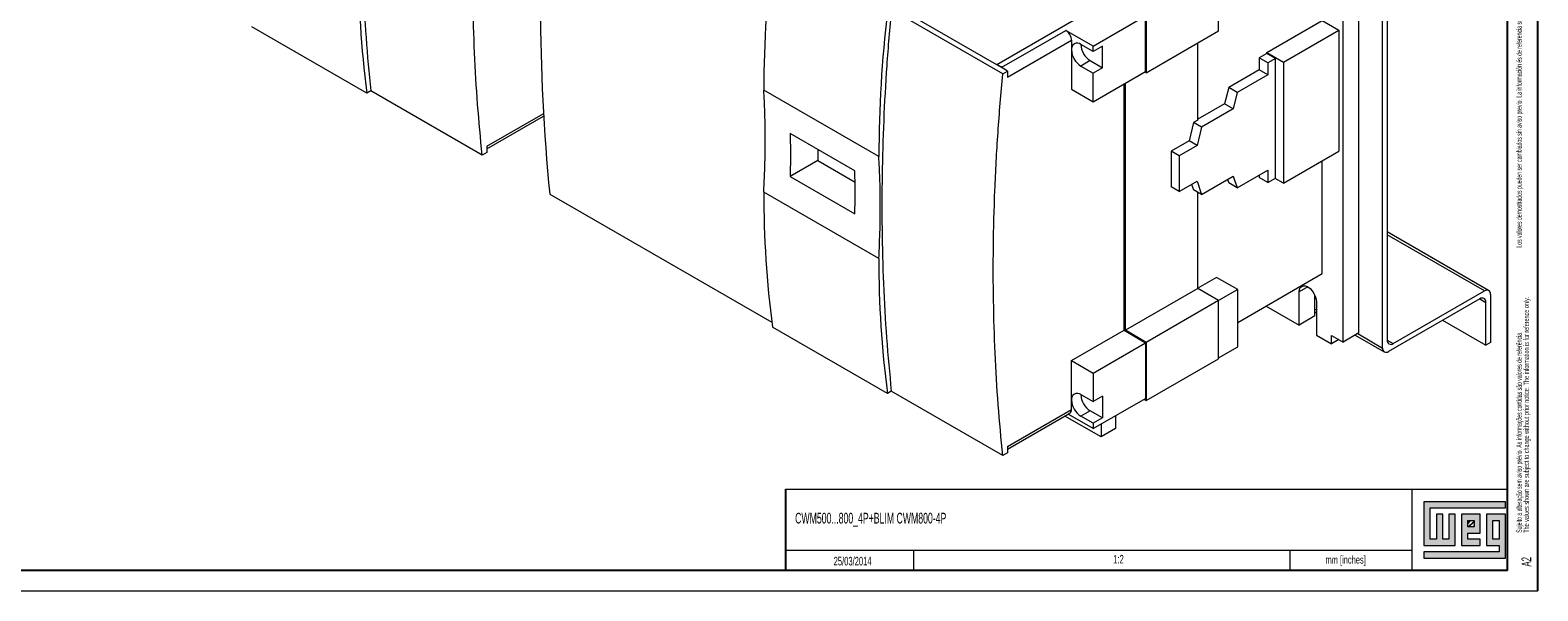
# Model space of a CAD drawing. Header units: millimetres. Extents: x 0 to 1189, y 0 to 841.
# Tile 4 of 7: x 818 to 1189, y 0 to 138. Entities that reach past the tile are written whole.
import ezdxf

# ---------------------------------------------------------------- set-up
doc = ezdxf.new("R2010")
doc.units = ezdxf.units.MM
doc.layers.add('FORMATO', color=7, linetype='Continuous')
doc.layers.add('LEGENDA', color=7, linetype='Continuous')
doc.styles.add('SLDTEXTSTYLE1', font='TXT', dxfattribs={"width": 0.605})
doc.styles.add('SLDTEXTSTYLE2', font='TXT', dxfattribs={"width": 0.569583})

# ---------------------------------------------------------------- blocks, each defined once
blk = doc.blocks.new('SW_NOTE_0')
at = {"color": 0, "linetype": 'Continuous', "lineweight": 0, "attachment_point": 1, "rotation": 90}
for s, insert, char_height, style in [('Sujeito a alteração sem aviso prévio. As informações contidas são valores de referência.                                                           Los valores demostrados pueden ser cambiados sin aviso previo. La información és de referencia solamente.', (-1.71, 0), 1.32292, 'SLDTEXTSTYLE2'), ('The values shown are subject to change without prior notice. The information is for reference only.', (0.06, 0), 1.3229, 'SLDTEXTSTYLE1')]:
    blk.add_mtext(s, dxfattribs=dict(at, insert=insert, char_height=char_height, style=style))

msp = doc.modelspace()

# ---------------------------------------------------------------- hatches: boundary and pattern name
at = {"linetype": 'Continuous'}
msp.add_hatch(color=7, dxfattribs=at).paths.add_polyline_path([(1160.99, 21.93), (1160.99, 11.15), (1168.69, 11.15), (1168.69, 18.85), (1167.15, 18.85), (1167.15, 12.69), (1165.61, 12.69), (1165.61, 18.85), (1164.07, 18.85), (1164.07, 12.69), (1162.53, 12.69), (1162.53, 20.39), (1181.01, 20.39), (1181.01, 21.93)], flags=0)
h = msp.add_hatch(color=7, dxfattribs=at)
h.paths.add_polyline_path([(1160.99, 8.07), (1181.01, 8.07), (1181.01, 18.85), (1176.39, 18.85), (1176.39, 11.15), (1179.47, 11.15), (1179.47, 9.61), (1160.99, 9.61)], flags=0)
h.paths.add_polyline_path([(1177.93, 17.31), (1179.47, 17.31), (1179.47, 12.69), (1177.93, 12.69)], flags=0)
h = msp.add_hatch(color=7, dxfattribs=at)
h.paths.add_polyline_path([(1174.85, 12.69), (1171.77, 12.69), (1171.77, 14.23), (1174.85, 14.23), (1174.85, 18.85), (1170.23, 18.85), (1170.23, 11.15), (1174.85, 11.15)], flags=0)
h.paths.add_polyline_path([(1173.31, 15.77), (1171.77, 15.77), (1171.77, 17.31), (1173.31, 17.31)], flags=0)
h = msp.add_hatch(dxfattribs=at)
h.set_pattern_fill('ANSI31', color=8, scale=0.25, style=0)
h.paths.add_polyline_path([(1173.31, 15.77), (1171.77, 15.77), (1171.77, 17.31), (1173.31, 17.31)], flags=0)

# ---------------------------------------------------------------- linework, layer by layer
at = {"color": 7, "linetype": 'Continuous', "lineweight": 15}
for p, q in [((1144.985, 63.445), (1144.985, 185.926)), ((1141.096, 61.2), (1141.096, 183.681)), ((1150.818, 59.751), (1150.818, 182.885)), ((1151.95, 182.232), (1151.95, 61.71)), ((1110.513, 137.754), (1110.513, 152.043)), ((1055.96, 129.53), (1084.598, 146.063)), ((1057.427, 127.214), (1030.027, 143.032)), ((1055.96, 129.428), (1034.747, 141.675)), ((1079.648, 134.021), (1092.553, 141.47)), ((1092.553, 127.793), (1092.553, 141.47)), ((1092.73, 141.777), (1092.73, 127.487)), ((901.104, 122.474), (872.819, 138.802)), ((1057.198, 128.816), (1072.931, 137.899)), ((1079.648, 134.021), (1072.931, 137.899)), ((1092.73, 127.487), (1110.513, 137.754)), ((1122.357, 132.444), (1135.969, 140.302)), ((1126.423, 130.097), (1140.035, 137.955)), ((1135.969, 140.302), (1140.035, 137.955)), ((1140.035, 137.955), (1140.035, 108.151)), ((1058.612, 126.367), (1074.345, 135.449)), ((1074.345, 135.449), (1074.345, 133.102)), ((1079.648, 132.694), (1076.643, 134.429)), ((1079.648, 132.694), (1079.648, 134.021)), ((1081.946, 134.02), (1079.648, 132.694)), ((1081.946, 128.713), (1081.946, 134.02)), ((1105.387, 115.808), (1105.387, 134.794)), ((1074.345, 133.102), (1074.345, 123.405)), ((1078.941, 130.448), (1076.643, 129.121)), ((1078.941, 130.448), (1081.946, 128.713)), ((1122.357, 132.174), (1120.519, 131.113)), ((1120.519, 131.113), (1120.519, 128.218)), ((1122.64, 129.888), (1120.519, 131.113)), ((1122.357, 132.174), (1122.357, 132.444)), ((1122.357, 132.444), (1126.423, 130.097)), ((1124.479, 130.95), (1122.357, 132.174)), ((1124.479, 130.95), (1122.64, 129.888)), ((1122.64, 129.888), (1122.64, 126.994)), ((1124.479, 101.514), (1124.479, 130.95)), ((1126.423, 130.097), (1126.423, 100.293)), ((1057.198, 128.816), (1055.96, 129.53)), ((1055.96, 129.53), (1055.96, 129.428)), ((1057.69, 128.43), (1055.96, 129.428)), ((1057.427, 127.214), (1058.612, 127.898)), ((1058.612, 127.898), (1057.69, 128.43)), ((1058.612, 127.898), (1058.612, 126.367)), ((1076.643, 129.121), (1079.648, 127.386)), ((1081.946, 128.713), (1079.648, 127.386)), ((1079.648, 120.344), (1092.553, 127.793)), ((1079.648, 120.344), (1079.648, 127.386)), ((1092.73, 127.487), (1092.376, 127.691)), ((1120.519, 128.218), (1112.988, 123.871)), ((1122.64, 126.994), (1115.11, 122.646)), ((1122.64, 126.994), (1120.519, 128.218)), ((902.041, 123.015), (901.104, 122.474)), ((929.441, 107.197), (902.041, 123.015)), ((1026.969, 106.87), (998.684, 123.198)), ((1074.345, 123.405), (1079.648, 120.344)), ((1087.25, 64.103), (1087.25, 124.732)), ((1087.603, 64.103), (1087.603, 124.936)), ((1112.988, 123.871), (1111.928, 119.788)), ((1115.11, 122.646), (1112.988, 123.871)), ((1115.11, 122.646), (1114.049, 118.564)), ((1111.928, 119.788), (1105.387, 116.013)), ((1114.049, 118.564), (1111.928, 119.788)), ((930.625, 108.735), (944.508, 116.749)), ((1104.326, 115.196), (1103.266, 110.689)), ((1105.387, 115.808), (1104.326, 115.196)), ((1106.271, 114.074), (1104.326, 115.196)), ((1114.049, 118.564), (1106.271, 114.074)), ((1021.075, 103.364), (1005.165, 112.548)), ((1106.271, 114.074), (1105.21, 109.566)), ((930.625, 107.88), (929.441, 107.197)), ((930.625, 109.411), (930.625, 107.88)), ((1011.943, 108.636), (1011.943, 105.846)), ((1103.266, 110.689), (1098.846, 108.138)), ((1098.846, 108.138), (1098.846, 99.388)), ((1100.791, 107.015), (1098.846, 108.138)), ((1105.21, 109.566), (1100.791, 107.015)), ((1105.21, 109.566), (1103.266, 110.689)), ((1126.423, 100.293), (1140.035, 108.151)), ((1011.943, 105.846), (1005.164, 101.933)), ((1011.943, 105.846), (1021.113, 100.552)), ((1100.791, 107.015), (1100.791, 98.266)), ((1135.969, 78.041), (1135.969, 105.804)), ((1005.164, 101.933), (1021.074, 92.749)), ((1100.791, 98.266), (1105.21, 100.817)), ((1105.21, 100.817), (1106.271, 97.535)), ((1106.271, 97.535), (1114.049, 102.025)), ((1112.676, 101.232), (1112.988, 100.391)), ((1115.11, 99.167), (1112.988, 100.391)), ((1114.049, 102.025), (1115.11, 99.167)), ((1115.11, 99.167), (1122.64, 103.514)), ((1120.519, 102.29), (1120.519, 101.677)), ((1122.64, 100.452), (1120.519, 101.677)), ((1122.64, 103.514), (1122.64, 100.452)), ((1122.64, 100.452), (1124.479, 101.514)), ((1126.423, 100.293), (1124.394, 101.465)), ((946.058, 97.604), (1000.653, 66.087)), ((1026.969, 81.761), (998.684, 98.089)), ((1100.791, 98.266), (1098.846, 99.388)), ((1103.877, 100.048), (1104.326, 98.657)), ((1106.271, 97.535), (1104.326, 98.657)), ((1105.387, 74.369), (1105.387, 98.045)), ((1176.9, 73.897), (1151.95, 88.3)), ((1115.198, 66.05), (1135.969, 78.041)), ((1105.387, 74.369), (1087.603, 64.103)), ((1109.983, 77.124), (1105.387, 74.471)), ((1110.513, 71.41), (1105.387, 74.369)), ((1115.198, 74.114), (1109.983, 77.124)), ((1110.513, 71.41), (1092.73, 61.143)), ((1115.198, 74.114), (1110.513, 71.41)), ((1110.513, 57.12), (1110.513, 71.41)), ((1115.198, 60.029), (1115.198, 74.114)), ((1130.312, 65.384), (1130.312, 73.549)), ((1134.201, 67.629), (1134.201, 72.658)), ((1134.555, 71.1), (1134.555, 62.934)), ((1174.719, 71.833), (1152.303, 58.893)), ((1153.435, 60.853), (1175.85, 73.793)), ((1176.204, 60.442), (1176.204, 70.976)), ((1177.335, 72.935), (1177.335, 61.096)), ((1122.178, 70.079), (1130.312, 65.384)), ((1134.201, 67.629), (1130.312, 65.384)), ((1134.201, 68.633), (1134.555, 68.429)), ((1029.09, 48.589), (1000.806, 64.917)), ((1074.345, 56.653), (1087.25, 64.103)), ((1087.25, 64.103), (1092.553, 61.041)), ((1092.73, 61.143), (1087.603, 64.103)), ((1144.985, 63.445), (1141.096, 61.2)), ((1165.595, 66.566), (1176.204, 60.442)), ((1079.648, 53.591), (1092.553, 61.041)), ((1092.553, 61.041), (1092.553, 47.364)), ((1092.73, 61.143), (1092.73, 46.854)), ((1110.513, 57.324), (1115.198, 60.029)), ((1134.555, 62.934), (1138.267, 60.791)), ((1138.267, 62.833), (1141.096, 61.2)), ((1138.267, 60.791), (1138.267, 62.833)), ((1140.035, 61.812), (1138.267, 60.791)), ((1144.087, 62.927), (1151.253, 58.789)), ((1177.335, 61.096), (1176.204, 60.442)), ((1074.345, 46.957), (1074.345, 56.653)), ((1074.345, 56.653), (1079.648, 53.591)), ((1092.73, 46.854), (1110.513, 57.12)), ((1079.648, 53.591), (1079.648, 46.549)), ((1030.027, 49.13), (1029.09, 48.589)), ((1057.427, 33.312), (1030.027, 49.13)), ((1076.643, 48.284), (1079.648, 46.549)), ((1058.612, 35.526), (1074.345, 44.609)), ((1074.345, 44.609), (1074.345, 46.957)), ((1081.946, 47.875), (1079.648, 46.549)), ((1079.648, 39.914), (1092.553, 47.364)), ((1081.946, 47.875), (1081.946, 42.568)), ((1092.199, 47.16), (1092.73, 46.854)), ((1058.612, 34.85), (1073.931, 43.693)), ((1081.593, 37.871), (1072.719, 42.994)), ((1079.648, 39.914), (1073.516, 43.454)), ((1078.941, 44.303), (1076.643, 42.976)), ((1079.648, 41.241), (1076.643, 42.976)), ((1081.946, 42.568), (1078.941, 44.303)), ((1081.946, 42.568), (1079.648, 41.241)), ((1079.648, 41.241), (1079.648, 39.914)), ((1081.593, 41.037), (1081.593, 37.871)), ((1085.128, 43.078), (1085.128, 39.912)), ((1085.128, 39.912), (1081.593, 37.871)), ((1058.612, 33.995), (1057.427, 33.312)), ((1058.612, 35.526), (1058.612, 33.995))]:
    msp.add_line(p, q, dxfattribs=at)
at = {"color": 8, "linetype": 'Continuous', "lineweight": 15}
for p, q in [((930.625, 109.411), (944.471, 117.404)), ((1175.85, 73.793), (1151.95, 87.59)), ((1132.434, 74.774), (1130.312, 73.549)), ((1174.718, 71.833), (1176.204, 70.976)), ((1134.201, 69.344), (1134.555, 69.139)), ((1144.702, 63.282), (1150.818, 59.751)), ((1151.95, 61.71), (1153.435, 60.853))]:
    msp.add_line(p, q, dxfattribs=at)
at = {"color": 7, "linetype": 'Continuous', "lineweight": 0}
for p, q in [((1181.01, 21.93), (1160.99, 21.93)), ((1160.99, 21.93), (1160.99, 11.15)), ((1162.53, 20.39), (1181.01, 20.39)), ((1162.53, 12.69), (1162.53, 20.39)), ((1165.61, 18.85), (1164.07, 18.85)), ((1164.07, 18.85), (1164.07, 12.69)), ((1165.61, 12.69), (1165.61, 18.85)), ((1168.69, 18.85), (1167.15, 18.85)), ((1167.15, 18.85), (1167.15, 12.69)), ((1168.69, 11.15), (1168.69, 18.85)), ((1174.85, 18.85), (1170.23, 18.85)), ((1170.23, 18.85), (1170.23, 11.15)), ((1174.85, 14.23), (1174.85, 18.85)), ((1181.01, 18.85), (1176.39, 18.85)), ((1176.39, 18.85), (1176.39, 11.15)), ((1181.01, 20.39), (1181.01, 21.93)), ((1181.01, 8.07), (1181.01, 18.85)), ((1171.77, 17.31), (1173.31, 17.31)), ((1171.77, 15.77), (1171.77, 17.31)), ((1173.31, 15.77), (1171.77, 15.77)), ((1173.31, 17.31), (1173.31, 15.77)), ((1177.93, 12.69), (1177.93, 17.31)), ((1177.93, 17.31), (1179.47, 17.31)), ((1179.47, 17.31), (1179.47, 12.69)), ((1160.99, 11.15), (1168.69, 11.15)), ((1164.07, 12.69), (1162.53, 12.69)), ((1167.15, 12.69), (1165.61, 12.69)), ((1170.23, 11.15), (1174.85, 11.15)), ((1171.77, 14.23), (1174.85, 14.23)), ((1171.77, 12.69), (1171.77, 14.23)), ((1174.85, 12.69), (1171.77, 12.69)), ((1174.85, 11.15), (1174.85, 12.69)), ((1176.39, 11.15), (1179.47, 11.15)), ((1179.47, 12.69), (1177.93, 12.69)), ((1179.47, 11.15), (1179.47, 9.61)), ((1035.524, 10.02), (1035.524, 5)), ((1128, 10.026), (1128, 5)), ((1160.99, 9.61), (1160.99, 8.07)), ((1179.47, 9.61), (1160.99, 9.61)), ((1160.99, 8.07), (1181.01, 8.07))]:
    msp.add_line(p, q, dxfattribs=at)
at = {"color": 7, "linetype": 'Continuous', "lineweight": 15, "flags": 128}
msp.add_lwpolyline([(1130.312, 73.549), (1130.385, 74.141), (1130.597, 74.61), (1130.934, 74.923), (1131.373, 75.058), (1131.885, 75.008), (1132.434, 74.774), (1132.983, 74.374), (1133.494, 73.834), (1133.934, 73.191), (1134.271, 72.489), (1134.483, 71.776), (1134.555, 71.1)], dxfattribs=at)
at = {"color": 7, "linetype": 'Continuous', "lineweight": 15}
for centre, radius, start, end in [((1421.266, 144.508), 477.517, 174.55954, 185.63693), ((1309.046, 122.589), 310.362, 173.29628, 179.88761), ((1149.89, 155.037), 250.909, 179.86102, 187.45702), ((1337.33, 106.261), 310.362, 173.29628, 179.88761), ((1071.274, 135.309), 3.074, 2.60549, 57.39451), ((1075.746, 133.329), 1.419, 50.79681, 189.21403), ((1081.588, 134.63), 4.949, 182.32687, 237.66776), ((1079.334, 133.329), 4.995, 182.60552, 237.39449), ((1055.984, 126.762), 2.386, 44.34588, 59.41254), ((1249.592, 97.48), 250.909, 179.86102, 187.45702), ((1277.877, 81.152), 250.909, 179.86102, 187.45702), ((1175.298, 71.123), 0.917, 350.78598, 129.20334), ((1176.43, 73.082), 0.917, 350.78598, 129.20335), ((1151.724, 59.604), 0.917, 170.78594, 309.20348), ((1152.855, 61.563), 0.917, 170.78612, 309.20278), ((1075.746, 47.184), 1.419, 50.79676, 189.21397), ((1081.566, 48.472), 4.927, 182.19084, 237.80379), ((1073.358, 44.504), 0.992, 305.2229, 6.08937), ((1079.334, 47.184), 4.995, 182.60549, 237.39448)]:
    msp.add_arc(centre, radius, start, end, dxfattribs=at)
for points, knots in [([(902.041, 216.917), (901.644, 212.305), (900.851, 203.095), (900.118, 189.511), (899.724, 176.128), (899.698, 162.75), (900.06, 149.392), (900.799, 136.041), (901.626, 127.36), (902.041, 123.015)], [0, 0, 0, 0, 0.1404658, 0.2805377, 0.4203566, 0.5600641, 0.7064588, 0.8530499, 1, 1, 1, 1]), ([(929.441, 107.197), (929.044, 111.344), (928.251, 119.629), (927.519, 132.356), (927.125, 145.277), (927.098, 158.624), (927.461, 172.407), (928.2, 186.623), (929.027, 196.269), (929.441, 201.099)], [0, 0, 0, 0, 0.1402801, 0.2802265, 0.4199803, 0.5596834, 0.7061387, 0.8528569, 1, 1, 1, 1]), ([(1030.027, 143.032), (1029.63, 138.42), (1028.837, 129.21), (1028.105, 115.626), (1027.711, 102.243), (1027.684, 88.865), (1028.046, 75.507), (1028.786, 62.156), (1029.613, 53.475), (1030.027, 49.13)], [0, 0, 0, 0, 0.1404658, 0.2805377, 0.4203566, 0.5600641, 0.7064588, 0.8530499, 1, 1, 1, 1]), ([(1057.427, 33.312), (1057.03, 37.459), (1056.237, 45.744), (1055.505, 58.471), (1055.111, 71.393), (1055.084, 84.739), (1055.447, 98.522), (1056.186, 112.738), (1057.013, 122.384), (1057.427, 127.214)], [0, 0, 0, 0, 0.1402801, 0.2802265, 0.4199803, 0.5596834, 0.7061387, 0.8528569, 1, 1, 1, 1]), ([(998.684, 98.089), (998.796, 100.499), (999.02, 105.314), (999.065, 111.875), (998.959, 117.84), (998.776, 121.412), (998.684, 123.198)], [0, 0, 0, 0, 0.2803933, 0.5602808, 0.7800883, 1, 1, 1, 1]), ([(1005.165, 112.548), (1005.199, 110.587), (1005.26, 107.084), (1005.194, 103.507), (1005.164, 101.933)], [0, 0, 0, 0, 0.5598493, 1, 1, 1, 1]), ([(1026.969, 81.761), (1027.081, 84.171), (1027.304, 88.985), (1027.349, 95.547), (1027.243, 101.512), (1027.06, 105.083), (1026.969, 106.87)], [0, 0, 0, 0, 0.2803933, 0.5602808, 0.7800883, 1, 1, 1, 1]), ([(1021.074, 92.749), (1021.109, 94.75), (1021.17, 98.324), (1021.104, 101.824), (1021.075, 103.364)], [0, 0, 0, 0, 0.5601279, 1, 1, 1, 1])]:
    msp.add_open_spline(points, degree=3, knots=knots, dxfattribs=at)
at = {"layer": 'FORMATO'}
for p, q in [((1189, 0), (1189, 841)), ((1181.524, 5), (1181.524, 831)), ((1004, 25), (1004, 5)), ((1181.524, 5), (22.524, 5))]:
    msp.add_line(p, q, dxfattribs=at)
at = {"layer": 'FORMATO', "lineweight": 0}
for p, q in [((1004, 25), (1181.524, 25)), ((1158, 25), (1158, 5)), ((1004, 10.02), (1035.524, 10.02)), ((1035.524, 10.02), (1158, 10.028)), ((0, 0), (1189, 0))]:
    msp.add_line(p, q, dxfattribs=at)

# ---------------------------------------------------------------- block references
at = {"color": 7, "linetype": 'Continuous', "lineweight": 0}
msp.add_blockref('SW_NOTE_0', (1185.448, 14.305), dxfattribs=at)

# ---------------------------------------------------------------- texts
at = {"layer": 'FORMATO', "insert": (1136.779, 8.619), "char_height": 1.9, "attachment_point": 1, "style": 'SLDTEXTSTYLE1'}
msp.add_mtext('mm [inches]', dxfattribs=at)
at = {"layer": 'LEGENDA', "style": 'SLDTEXTSTYLE1'}
for s, insert, char_height, attachment_point in [('CWM500...800_4P+BLIM CWM800-4P', (1006.388, 19.216), 2.64583, 1), ('25/03/2014', (1020.518, 8.375), 2.1167, 2), ('1:2', (1085.888, 8.851), 2.1167, 2)]:
    msp.add_mtext(s, dxfattribs=dict(at, insert=insert, char_height=char_height, attachment_point=attachment_point))
at = {"layer": 'LEGENDA', "insert": (1184.983, 5.976), "char_height": 2.3813, "attachment_point": 1, "rotation": 90, "style": 'SLDTEXTSTYLE1'}
msp.add_mtext('A2', dxfattribs=at)

doc.saveas('drawing.dxf')
